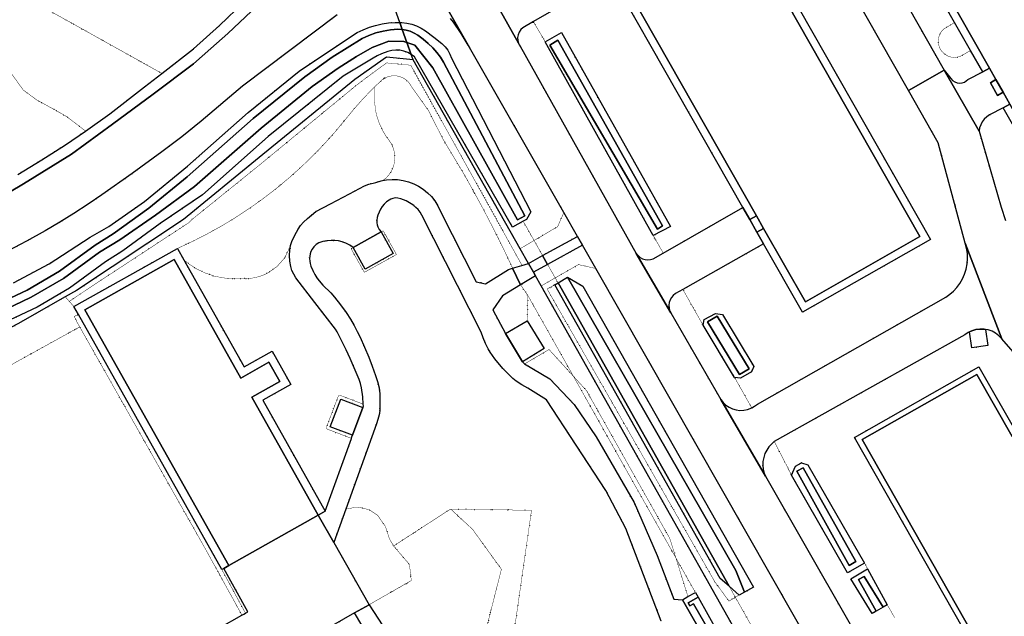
# Model space of a CAD drawing. Header units: millimetres. Extents: x 0 to 1134213, y -536989 to 313336.
# Tile 61 of 86: x 619881 to 741176, y -261346 to -187824. Entities that reach past the tile are written whole.
import ezdxf

# ---------------------------------------------------------------- set-up
doc = ezdxf.new("R2010")
doc.units = ezdxf.units.MM
doc.linetypes.add('DOT', pattern=[6.35, 0, -6.35])
for name, color, linetype in [('ondersteunendwaterdeel_oever_slootkant', 7, 'Continuous'), ('panden', 7, 'Continuous'), ('scheiding_muur', 7, 'Continuous'), ('terreindeelbegroeid', 7, 'DOT'), ('waterdeel', 4, 'Continuous'), ('wegdeel_opstelplaats', 7, 'Continuous'), ('wegdeel_rijbaan', 7, 'Continuous'), ('wegdeel_voetpad', 7, 'Continuous')]:
    doc.layers.add(name, color=color, linetype=linetype)
doc.layers.add('scheiding_hek', color=7, linetype='Continuous', true_color=0x8a193f)

msp = doc.modelspace()

# ---------------------------------------------------------------- linework, layer by layer
at = {"layer": 'ondersteunendwaterdeel_oever_slootkant'}
for points in [[(619130.7, -220251.6, 0), (623513.7, -217922.6, 0), (628557.7, -214642.6, 0), (630877.7, -213297.6, 0), (635235.7, -210241.6, 0), (640569.7, -205890.6, 0), (648020.7, -199263.6, 0), (654322.7, -194159.6, 0), (657671.7, -191892.6, 0), (661474.7, -189415.6, 0), (662202.7, -189060.6, 0), (662955.7, -188762.6, 0), (663728.7, -188523.6, 0), (664518.7, -188342.6, 0), (665319.7, -188223.6, 0), (666126.7, -188165.6, 0), (666708.7, -188168.6, 0), (667016.7, -189033.6, 0), (666463.7, -189011.6, 0), (665554.7, -189082.6, 0), (664654.7, -189230.6, 0), (663770.7, -189454.6, 0), (662909.7, -189753.6, 0), (662076.7, -190124.6, 0), (658359.7, -192457.6, 0), (654990.7, -194855.6, 0), (648644.7, -200016.6, 0), (640506.7, -207209.6, 0), (635801.7, -211066.6, 0), (631398.7, -214212.6, 0), (629163.7, -215598.6, 0), (624772.7, -218830.6, 0), (620783.7, -221150.6, 0), (613313.7, -224664.6, 0)], [(613837.7, -225584.6, 0), (621286.7, -222033.6, 0), (625265.7, -219699.6, 0), (629727.7, -216489.6, 0), (632211.7, -214933.6, 0), (636601.7, -211925.6, 0), (641427.7, -208388.6, 0), (649629.7, -201203.6, 0), (655922.7, -196044.6, 0), (659114.7, -193796.6, 0), (661382.7, -192360.6, 0), (663292.7, -191231.6, 0), (665344.7, -190456.6, 0), (667211.7, -190499.6, 0), (667584.7, -190622.6, 0), (668116.7, -192112.6, 0), (667681.7, -191871.6, 0), (667211.7, -191695.6, 0), (666720.7, -191592.6, 0), (666220.7, -191562.6, 0), (665720.7, -191608.6, 0), (665233.7, -191727.6, 0), (664469.7, -192020.6, 0), (663932.7, -192276.6, 0), (663413.7, -192566.6, 0), (659745.7, -194776.6, 0), (650487.7, -202237.6, 0), (642413.7, -209404.6, 0), (637188.7, -212954.6, 0), (632584.7, -216293.6, 0), (630460.7, -217646.6, 0), (626011.7, -220921.6, 0), (622023.7, -223241.6, 0), (614552.7, -226755.6, 0)]]:
    msp.add_polyline3d(points, dxfattribs=at)
for points in [[(681913.7, -212672.6, 0), (680599.7, -213402.6, 0), (668517.7, -192420.6, 0), (668116.7, -192112.6, 0), (667584.7, -190622.6, 0), (668566.7, -190946.6, 0), (670795.7, -193765.6, 0), (681201.7, -212486.6, 0), (682124.7, -212008.6, 0), (672099.7, -193069.6, 0), (671708.7, -192447.6, 0), (671269.7, -191859.6, 0), (670784.7, -191307.6, 0), (670200.7, -190744.6, 0), (669582.7, -190218.6, 0), (668931.7, -189733.6, 0), (668482.7, -189466.6, 0), (668003.7, -189257.6, 0), (667501.7, -189111.6, 0), (667016.7, -189033.6, 0), (666708.7, -188168.6, 0), (666936.7, -188169.6, 0), (667559.7, -188234.6, 0), (668171.7, -188371.6, 0), (668763.7, -188576.6, 0), (669328.7, -188848.6, 0), (669858.7, -189183.6, 0), (670888.7, -189960.6, 0), (671889.7, -190775.6, 0), (672279.7, -191160.6, 0), (672613.7, -191594.6, 0), (672883.7, -192071.6, 0), (673086.7, -192580.6, 0), (682860.7, -211493.6, 0), (682306.7, -212454.6, 0)], [(697934.7, -214437.6, 0), (684630.7, -190557.6, 0), (686613.7, -189422.6, 0), (700049.7, -213322.6, 0)], [(698446.7, -213618.6, 0), (699074.7, -213210.6, 0), (686191.7, -190357.6, 0), (685192.7, -190953.6, 0)], [(709188.7, -258375.6, 0), (708122.7, -255707.6, 0), (687371.7, -219553.6, 0), (689256.7, -220678.6, 0), (710290.7, -257747.6, 0)], [(707953.7, -231917.6, 0), (704070.7, -225477.6, 0), (704206.7, -224753.6, 0), (705578.7, -224014.6, 0), (706470.7, -224150.6, 0), (710315.7, -230565.6, 0), (710017.7, -231215.6, 0), (708683.7, -231979.6, 0)], [(705793.7, -224347.6, 0), (704613.7, -225046.6, 0), (708556.7, -231548.6, 0), (709735.7, -230849.6, 0)], [(723955.7, -254780.6, 0), (721864.7, -255978.6, 0), (714974.7, -243958.6, 0), (715442.7, -242852.6, 0), (716199.7, -242419.6, 0), (716978.7, -242691.6, 0)], [(722082.7, -255063.6, 0), (722875.7, -254609.6, 0), (716383.7, -243032.6, 0), (715597.7, -243457.6, 0)], [(726759.7, -259924.6, 0), (726232.7, -260226.6, 0), (723900.7, -256439.6, 0), (723205.7, -256813.6, 0), (725385.7, -260710.6, 0), (724884.7, -260997.6, 0), (722287.7, -256716.6, 0), (724322.7, -255504.6, 0)]]:
    msp.add_polyline3d(points, close=True, dxfattribs=at)
at = {"layer": 'panden'}
for points in [[(741874.7, -198230.6, 0), (741039.7, -196767.6, 0), (740150.7, -195203.6, 0), (739354.7, -193797.6, 0), (723063.7, -165142.6, 0), (722307.7, -163820.6, 0), (721418.7, -162256.6, 0), (720627.7, -160857.6, 0), (716280.7, -153218.6, 0), (730406.7, -145186.6, 0), (760298.7, -197774.6, 0), (746177.7, -205803.6, 0)], [(711530.7, -213547.6, 0), (710640.7, -211982.6, 0), (693603.7, -182009.6, 0), (692801.7, -180598.6, 0), (691912.7, -179033.6, 0), (691137.7, -177671.6, 0), (686775.7, -169996.6, 0), (700887.7, -161971.6, 0), (730779.7, -214559.6, 0), (716667.7, -222584.6, 0)], [(656654.7, -248897.6, 0), (645650.7, -255087.6, 0), (627923.7, -223562.6, 0), (638927.7, -217372.6, 0), (647141.7, -231980.6, 0), (650586.7, -230042.6, 0), (651911.7, -232397.6, 0), (648466.7, -234335.6, 0)], [(742128.7, -239189.6, 0), (742961.7, -240653.6, 0), (743850.7, -242217.6, 0), (744628.7, -243587.6, 0), (760948.7, -272299.6, 0), (761767.7, -273737.6, 0), (762656.7, -275302.6, 0), (763432.7, -276668.6, 0), (767677.7, -284135.6, 0), (753568.7, -292158.6, 0), (723675.7, -239570.6, 0), (737785.7, -231547.6, 0)]]:
    msp.add_polyline3d(points, close=True, dxfattribs=at)
at = {"layer": 'scheiding_hek'}
for p, q in [((666708.7, -188168.6), (665493.7, -184767.6)), ((667016.7, -189033.6), (666708.7, -188168.6)), ((667584.7, -190622.6), (667016.7, -189033.6)), ((668116.7, -192112.6), (667584.7, -190622.6)), ((668346.7, -192757.6), (668116.7, -192112.6)), ((681525.7, -216047.6), (668346.7, -192757.6)), ((682553.7, -217864.6), (681525.7, -216047.6)), ((683167.7, -218953.6), (682553.7, -217864.6)), ((683422.7, -219406.6), (683167.7, -218953.6)), ((684118.7, -220639.6), (683422.7, -219406.6))]:
    msp.add_line(p, q, dxfattribs=at)
for points in [[(668346.7, -192757.6, 0), (665051.7, -192437.6, 0), (661147.7, -195191.6, 0), (649385.7, -204788.6, 0), (640077.7, -212446.6, 0), (626881.7, -221197.6, 0), (625501.7, -221982.6, 0)], [(728420.7, -285263.6, 0), (722599.7, -288881.6, 0), (684118.7, -220639.6, 0)], [(625501.7, -221982.6, 0), (619658.7, -225307.6, 0), (611573.7, -229546.6, 0), (609800.7, -230321.6, 0)]]:
    msp.add_polyline3d(points, dxfattribs=at)
at = {"layer": 'scheiding_muur'}
msp.add_polyline3d([(705843.7, -263238.6, 0), (704665.7, -263914.6, 0), (704459.7, -263556.6, 0), (704888.7, -263309.6, 0), (702872.7, -259803.6, 0), (702444.7, -260052.6, 0), (702236.7, -259696.6, 0), (703446.7, -258988.6, 0)], close=True, dxfattribs=at)
at = {"layer": 'terreindeelbegroeid'}
for points in [[(705639.7, -154811.6, 0), (729363.7, -196564.6, 0), (733013.7, -202989.6, 0), (736370.7, -215362.6, 0), (736531.7, -215989.6, 0), (736621.7, -216630.6, 0), (736639.7, -217277.6, 0), (736586.7, -217922.6, 0), (736463.7, -218555.6, 0), (736268.7, -219175.6, 0), (736006.7, -219767.6, 0), (735681.7, -220327.6, 0), (735323.7, -220814.6, 0), (734917.7, -221262.6, 0), (734466.7, -221665.6, 0), (733976.7, -222019.6, 0), (710761.7, -235188.6, 0), (710418.7, -235456.6, 0), (710063.7, -235660.6, 0), (707953.7, -231917.6, 0), (708683.7, -231979.6, 0), (710017.7, -231215.6, 0), (710315.7, -230565.6, 0), (706470.7, -224150.6, 0), (705578.7, -224014.6, 0), (704206.7, -224753.6, 0), (704070.7, -225477.6, 0), (701577.7, -221070.6, 0), (711515.7, -215448.6, 0), (716309.7, -223883.6, 0), (732078.7, -214916.6, 0), (701244.7, -160673.6, 0)], [(722244.7, -165636.6, 0), (735058.7, -188176.6, 0), (733684.7, -188997.6, 0), (733419.7, -189293.6, 0), (733217.7, -189635.6, 0), (733088.7, -190011.6, 0), (733035.7, -190405.6, 0), (733061.7, -190801.6, 0), (733165.7, -191185.6, 0), (733343.7, -191540.6, 0), (733587.7, -191854.6, 0), (733889.7, -192112.6, 0), (734236.7, -192306.6, 0), (734614.7, -192428.6, 0), (735009.7, -192472.6, 0), (735405.7, -192437.6, 0), (735786.7, -192325.6, 0), (737018.7, -191624.6, 0), (738512.7, -194256.6, 0), (736700.7, -195211.6, 0), (736273.7, -195509.6, 0), (735975.7, -195603.6, 0), (735663.7, -195628.6, 0), (735354.7, -195585.6, 0), (735061.7, -195474.6, 0), (734801.7, -195302.6, 0), (734584.7, -195076.6, 0), (733753.7, -194042.6, 0), (719608.7, -169074.6, 0)], [(665493.7, -184767.6, 0), (666708.7, -188168.6, 0), (666126.7, -188165.6, 0), (665319.7, -188223.6, 0), (664518.7, -188342.6, 0), (663728.7, -188523.6, 0), (662955.7, -188762.6, 0), (662202.7, -189060.6, 0), (661474.7, -189415.6, 0), (657671.7, -191892.6, 0), (654322.7, -194159.6, 0), (648020.7, -199263.6, 0), (640569.7, -205890.6, 0), (635235.7, -210241.6, 0), (630877.7, -213297.6, 0), (628557.7, -214642.6, 0), (623513.7, -217922.6, 0), (619130.7, -220251.6, 0)], [(672960.7, -187673.6, 0), (673318.7, -188141.6, 0), (674247.7, -189535.6, 0), (675136.7, -190954.6, 0), (686911.7, -211593.6, 0), (686151.7, -213324.6, 0), (683248.7, -215033.6, 0), (681913.7, -212672.6, 0), (682306.7, -212454.6, 0), (682860.7, -211493.6, 0), (673086.7, -192580.6, 0), (672883.7, -192071.6, 0), (672613.7, -191594.6, 0), (672279.7, -191160.6, 0), (671889.7, -190775.6, 0), (670888.7, -189960.6, 0), (669858.7, -189183.6, 0), (669328.7, -188848.6, 0), (668763.7, -188576.6, 0), (668171.7, -188371.6, 0), (667559.7, -188234.6, 0), (666936.7, -188169.6, 0), (666708.7, -188168.6, 0), (665493.7, -184767.6, 0)], [(618386.7, -216334.6, 0), (620719.7, -215107.6, 0), (623024.7, -213825.6, 0), (624806.7, -212780.6, 0), (626565.7, -211697.6, 0), (628300.7, -210575.6, 0), (630010.7, -209416.6, 0), (633725.7, -206798.6, 0), (637403.7, -204128.6, 0), (639835.7, -202265.6, 0), (642221.7, -200343.6, 0), (647343.7, -196005.6, 0), (659006.7, -187210.6, 0)], [(614552.7, -226755.6, 0), (622023.7, -223241.6, 0), (626011.7, -220921.6, 0), (630460.7, -217646.6, 0), (632584.7, -216293.6, 0), (637188.7, -212954.6, 0), (642413.7, -209404.6, 0), (650487.7, -202237.6, 0), (659745.7, -194776.6, 0), (663413.7, -192566.6, 0), (663932.7, -192276.6, 0), (664469.7, -192020.6, 0), (665233.7, -191727.6, 0), (665720.7, -191608.6, 0), (666220.7, -191562.6, 0), (666720.7, -191592.6, 0), (667211.7, -191695.6, 0), (667681.7, -191871.6, 0), (668116.7, -192112.6, 0), (668346.7, -192757.6, 0), (665051.7, -192437.6, 0), (661147.7, -195191.6, 0), (649385.7, -204788.6, 0), (640077.7, -212446.6, 0), (626881.7, -221197.6, 0), (625501.7, -221982.6, 0), (619658.7, -225307.6, 0)], [(618460.7, -193906.6, 0), (620304.7, -196472.6, 0), (621913.7, -197673.6, 0), (624389.7, -199035.6, 0), (625703.7, -199789.6, 0), (627994.7, -201549.6, 0), (625511.7, -203253.6, 0), (622592.7, -205096.6, 0), (619649.7, -206902.6, 0)], [(741312.7, -212580.6, 0), (740801.7, -210943.6, 0), (738063.7, -201564.6, 0), (738131.7, -201158.6, 0), (738265.7, -200768.6, 0), (738460.7, -200406.6, 0), (738712.7, -200080.6, 0), (739013.7, -199800.6, 0), (739363.7, -199568.6, 0), (741026.7, -198678.6, 0), (741187.7, -198960.6, 0)], [(680022.7, -268585.6, 0), (682929.7, -248282.6, 0), (672962.7, -248121.6, 0), (665941.7, -252677.6, 0), (665445.7, -251837.6, 0), (664941.7, -250282.6, 0), (663974.7, -248904.6, 0), (662915.7, -248198.6, 0), (661478.7, -247878.6, 0), (660048.7, -248135.6, 0), (663620.7, -238181.6, 0), (663884.7, -237497.6, 0), (664101.7, -236797.6, 0), (664195.7, -236354.6, 0), (664239.7, -235903.6, 0), (664260.7, -234917.6, 0), (664246.7, -233931.6, 0), (664215.7, -233552.6, 0), (664148.7, -233177.6, 0), (663954.7, -232422.6, 0), (663724.7, -231678.6, 0), (663318.7, -230539.6, 0), (662877.7, -229413.6, 0), (662356.7, -228182.6, 0), (661810.7, -226961.6, 0), (661461.7, -226236.6, 0), (661088.7, -225523.6, 0), (660615.7, -224709.6, 0), (660102.7, -223919.6, 0), (659401.7, -222945.6, 0), (658662.7, -222000.6, 0), (658204.7, -221483.6, 0), (657213.7, -220526.6, 0), (656760.7, -220012.6, 0), (656479.7, -219634.6, 0), (656235.7, -219232.6, 0), (655978.7, -218721.6, 0), (655761.7, -218192.6, 0), (655668.7, -217888.6, 0), (655611.7, -217576.6, 0), (655591.7, -217259.6, 0), (655607.7, -216968.6, 0), (655660.7, -216681.6, 0), (655749.7, -216403.6, 0), (655910.7, -216082.6, 0), (656129.7, -215796.6, 0), (656415.7, -215538.6, 0), (656742.7, -215333.6, 0), (656968.7, -215237.6, 0), (657205.7, -215172.6, 0), (657731.7, -215082.6, 0), (658262.7, -215024.6, 0), (658710.7, -215020.6, 0), (659155.7, -215075.6, 0), (659588.7, -215188.6, 0), (660075.7, -215374.6, 0), (660537.7, -215613.6, 0), (660969.7, -215904.6, 0), (660707.7, -216051.6, 0), (662192.7, -218698.6, 0), (662347.7, -218948.6, 0), (662599.7, -218813.6, 0), (666034.7, -216911.6, 0), (666286.7, -216753.6, 0), (666151.7, -216502.6, 0), (664656.7, -213836.6, 0), (664394.7, -213983.6, 0), (664183.7, -213686.6, 0), (664015.7, -213362.6, 0), (663925.7, -213120.6, 0), (663882.7, -212865.6, 0), (663877.7, -212538.6, 0), (663916.7, -212213.6, 0), (663998.7, -211897.6, 0), (664144.7, -211526.6, 0), (664330.7, -211172.6, 0), (664553.7, -210841.6, 0), (664800.7, -210550.6, 0), (665077.7, -210288.6, 0), (665382.7, -210059.6, 0), (665614.7, -209931.6, 0), (665863.7, -209842.6, 0), (666123.7, -209794.6, 0), (666482.7, -209798.6, 0), (666832.7, -209880.6, 0), (667489.7, -210155.6, 0), (668113.7, -210500.6, 0), (668418.7, -210714.6, 0), (668700.7, -210957.6, 0), (668956.7, -211228.6, 0), (669208.7, -211554.6, 0), (669430.7, -211900.6, 0), (676743.7, -226340.6, 0), (676994.7, -227032.6, 0), (677279.7, -227710.6, 0), (677597.7, -228374.6, 0), (677837.7, -228809.6, 0), (678109.7, -229224.6, 0), (678410.7, -229619.6, 0), (679416.7, -230798.6, 0), (680242.7, -231686.6, 0), (680622.7, -232040.6, 0), (681035.7, -232355.6, 0), (681735.7, -232810.6, 0), (682462.7, -233221.6, 0), (684776.7, -234682.6, 0), (692104.7, -245857.6, 0), (694566.7, -250532.6, 0), (698911.7, -261931.6, 0)], [(603796.7, -272422.6, 0), (601948.7, -252305.6, 0), (601775.7, -250413.6, 0), (600271.7, -234040.6, 0), (605971.7, -231994.6, 0), (609800.7, -230321.6, 0), (610923.7, -232013.6, 0), (614297.7, -232869.6, 0), (627273.7, -225680.6, 0), (642687.7, -252912.6, 0), (647256.7, -261195.6, 0), (647258.7, -261198.6, 0), (639012.7, -265903.6, 0)], [(727658.7, -261492.6, 0), (726759.7, -259924.6, 0), (724322.7, -255504.6, 0), (723955.7, -254780.6, 0), (716978.7, -242691.6, 0), (716199.7, -242419.6, 0), (715442.7, -242852.6, 0), (714974.7, -243958.6, 0), (712843.7, -239816.6, 0), (736299.7, -226645.6, 0), (736721.7, -226361.6, 0), (736883.7, -226286.6, 0), (737157.7, -228267.6, 0), (739138.7, -227993.6, 0), (738861.7, -225989.6, 0), (739181.7, -226049.6, 0), (739660.7, -226219.6, 0), (740107.7, -226460.6, 0), (740511.7, -226768.6, 0), (740872.7, -227145.6, 0), (742544.7, -229101.6, 0)], [(742751.7, -238870.6, 0), (738048.7, -230593.6, 0), (722722.7, -239308.6, 0), (753305.7, -293112.6, 0)], [(747455.7, -306475.6, 0), (711762.7, -244084.6, 0), (711609.7, -243706.6, 0), (711485.7, -243229.6, 0), (711431.7, -242740.6, 0), (711446.7, -242248.6, 0), (711531.7, -241763.6, 0), (711685.7, -241295.6, 0), (711903.7, -240854.6, 0), (712183.7, -240448.6, 0), (712517.7, -240086.6, 0), (712843.7, -239816.6, 0), (714974.7, -243958.6, 0), (721864.7, -255978.6, 0), (723955.7, -254780.6, 0), (724322.7, -255504.6, 0), (722287.7, -256716.6, 0), (724884.7, -260997.6, 0), (725385.7, -260710.6, 0), (726232.7, -260226.6, 0), (726759.7, -259924.6, 0), (727658.7, -261492.6, 0)]]:
    msp.add_polyline3d(points, dxfattribs=at)
for points in [[(651828.7, -174097.6, 0), (651005.7, -175704.6, 0), (647955.7, -180931.6, 0), (649393.7, -183076.6, 0), (647503.7, -185685.6, 0), (644513.7, -188533.6, 0), (641271.7, -191408.6, 0), (637398.7, -194447.6, 0), (617061.7, -183098.6, 0), (629427.7, -176207.6, 0), (630212.7, -175794.6, 0), (631020.7, -175429.6, 0), (631849.7, -175113.6, 0), (632695.7, -174848.6, 0), (634195.7, -174465.6, 0), (635711.7, -174152.6, 0), (637240.7, -173908.6, 0), (638778.7, -173735.6, 0), (640323.7, -173633.6, 0), (641870.7, -173601.6, 0), (643418.7, -173641.6, 0)], [(637398.7, -194447.6, 0), (635271.7, -196116.6, 0), (630982.7, -199420.6, 0), (628265.7, -201363.6, 0), (627994.7, -201549.6, 0), (625703.7, -199789.6, 0), (624389.7, -199035.6, 0), (621913.7, -197673.6, 0), (620304.7, -196472.6, 0), (618460.7, -193906.6, 0), (616717.7, -191041.6, 0), (613944.7, -188377.6, 0), (612217.7, -187100.6, 0), (611364.7, -186272.6, 0), (617061.7, -183098.6, 0)], [(708978.7, -210987.6, 0), (699160.7, -216586.6, 0), (697934.7, -214437.6, 0), (700049.7, -213322.6, 0), (686613.7, -189422.6, 0), (684630.7, -190557.6, 0), (683159.7, -188065.6, 0), (692779.7, -182487.6, 0)], [(684630.7, -190557.6, 0), (697934.7, -214437.6, 0), (699160.7, -216586.6, 0), (697929.7, -217280.6, 0), (697606.7, -217380.6, 0), (697270.7, -217413.6, 0), (696934.7, -217380.6, 0), (696611.7, -217281.6, 0), (696314.7, -217119.6, 0), (696055.7, -216903.6, 0), (695844.7, -216639.6, 0), (681522.7, -191068.6, 0), (681419.7, -190908.6, 0), (681337.7, -190736.6, 0), (681237.7, -190391.6, 0), (681216.7, -190034.6, 0), (681274.7, -189680.6, 0), (681407.7, -189348.6, 0), (681611.7, -189053.6, 0), (681874.7, -188810.6, 0), (683159.7, -188065.6, 0)], [(737018.7, -191624.6, 0), (735786.7, -192325.6, 0), (735405.7, -192437.6, 0), (735009.7, -192472.6, 0), (734614.7, -192428.6, 0), (734236.7, -192306.6, 0), (733889.7, -192112.6, 0), (733587.7, -191854.6, 0), (733343.7, -191540.6, 0), (733165.7, -191185.6, 0), (733061.7, -190801.6, 0), (733035.7, -190405.6, 0), (733088.7, -190011.6, 0), (733217.7, -189635.6, 0), (733419.7, -189293.6, 0), (733684.7, -188997.6, 0), (735058.7, -188176.6, 0)], [(668346.7, -192757.6, 0), (681525.7, -216047.6, 0), (682553.7, -217864.6, 0), (681759.7, -218098.6, 0), (668149.7, -193609.6, 0), (668076.7, -193437.6, 0), (665078.7, -193146.6, 0), (662148.7, -195293.6, 0), (661244.7, -196000.6, 0), (649493.7, -205671.6, 0), (641057.7, -212486.6, 0), (640694.7, -212853.6, 0), (629400.7, -220254.6, 0), (625991.7, -222537.6, 0), (625501.7, -221982.6, 0), (626881.7, -221197.6, 0), (640077.7, -212446.6, 0), (649385.7, -204788.6, 0), (661147.7, -195191.6, 0), (665051.7, -192437.6, 0)], [(681913.7, -212672.6, 0), (683248.7, -215033.6, 0), (681525.7, -216047.6, 0), (668346.7, -192757.6, 0), (668116.7, -192112.6, 0), (668517.7, -192420.6, 0), (680599.7, -213402.6, 0)], [(668149.7, -193609.6, 0), (681759.7, -218098.6, 0), (680609.7, -218437.6, 0), (679442.7, -215984.6, 0), (678232.7, -213553.6, 0), (676977.7, -211144.6, 0), (675679.7, -208758.6, 0), (674427.7, -206535.6, 0), (672078.7, -202651.6, 0), (670250.7, -199039.6, 0), (668168.7, -196106.6, 0), (667975.7, -195770.6, 0), (667731.7, -195469.6, 0), (667441.7, -195212.6, 0), (667111.7, -195004.6, 0), (666751.7, -194852.6, 0), (666372.7, -194760.6, 0), (665982.7, -194732.6, 0), (665593.7, -194766.6, 0), (665215.7, -194864.6, 0), (664858.7, -195021.6, 0), (664620.7, -195169.6, 0), (664400.7, -195344.6, 0), (663572.7, -196143.6, 0), (663256.7, -196448.6, 0), (662155.7, -197596.6, 0), (661100.7, -198786.6, 0), (658792.7, -201584.6, 0), (657434.7, -203103.6, 0), (656020.7, -204570.6, 0), (654553.7, -205984.6, 0), (653035.7, -207342.6, 0), (651467.7, -208644.6, 0), (649853.7, -209886.6, 0), (648193.7, -211068.6, 0), (646491.7, -212187.6, 0), (644748.7, -213243.6, 0), (642968.7, -214233.6, 0), (641152.7, -215157.6, 0), (639303.7, -216013.6, 0), (626561.7, -223181.6, 0), (625991.7, -222537.6, 0), (629400.7, -220254.6, 0), (640694.7, -212853.6, 0), (641057.7, -212486.6, 0), (649493.7, -205671.6, 0), (661244.7, -196000.6, 0), (662148.7, -195293.6, 0), (665078.7, -193146.6, 0), (668076.7, -193437.6, 0)], [(674427.7, -206535.6, 0), (675679.7, -208758.6, 0), (676977.7, -211144.6, 0), (678232.7, -213553.6, 0), (679442.7, -215984.6, 0), (680609.7, -218437.6, 0), (680092.7, -218598.6, 0), (677255.7, -220361.6, 0), (676119.7, -220123.6, 0), (671679.7, -211358.6, 0), (671383.7, -210744.6, 0), (671021.7, -210166.6, 0), (670600.7, -209631.6, 0), (670122.7, -209144.6, 0), (669595.7, -208712.6, 0), (669023.7, -208341.6, 0), (668415.7, -208034.6, 0), (667777.7, -207795.6, 0), (667117.7, -207627.6, 0), (666442.7, -207531.6, 0), (665760.7, -207510.6, 0), (665079.7, -207563.6, 0), (664575.7, -207658.6, 0), (665019.7, -207330.6, 0), (665404.7, -206897.6, 0), (665681.7, -206463.6, 0), (665856.7, -206086.6, 0), (666019.7, -205556.6, 0), (666086.7, -205122.6, 0), (666076.7, -204381.6, 0), (665934.7, -203728.6, 0), (665671.7, -203118.6, 0), (665326.7, -202601.6, 0), (665014.7, -202187.6, 0), (664606.7, -201513.6, 0), (664143.7, -200509.6, 0), (663890.7, -199743.6, 0), (663729.7, -199051.6, 0), (663572.7, -197780.6, 0), (663572.7, -196143.6, 0), (664400.7, -195344.6, 0), (664620.7, -195169.6, 0), (664858.7, -195021.6, 0), (665215.7, -194864.6, 0), (665593.7, -194766.6, 0), (665982.7, -194732.6, 0), (666372.7, -194760.6, 0), (666751.7, -194852.6, 0), (667111.7, -195004.6, 0), (667441.7, -195212.6, 0), (667731.7, -195469.6, 0), (667975.7, -195770.6, 0), (668168.7, -196106.6, 0), (670250.7, -199039.6, 0), (672078.7, -202651.6, 0)], [(664575.7, -207658.6, 0), (664409.7, -207690.6, 0), (663756.7, -207889.6, 0), (662906.7, -208111.6, 0), (662374.7, -208310.6, 0), (660518.7, -209283.6, 0), (658175.7, -210505.6, 0), (656375.7, -211479.6, 0), (655823.7, -211904.6, 0), (655315.7, -212328.6, 0), (654846.7, -212793.6, 0), (654476.7, -213191.6, 0), (654165.7, -213636.6, 0), (653762.7, -214375.6, 0), (653425.7, -215146.6, 0), (653259.7, -215669.6, 0), (652535.7, -217160.6, 0), (651561.7, -218267.6, 0), (650311.7, -219111.6, 0), (649612.7, -219406.6, 0), (648871.7, -219610.6, 0), (648329.7, -219695.6, 0), (647173.7, -219760.6, 0), (645940.7, -219731.6, 0), (644899.7, -219637.6, 0), (643845.7, -219419.6, 0), (642680.7, -219023.6, 0), (642230.7, -218801.6, 0), (641576.7, -218478.6, 0), (640771.7, -217956.6, 0), (640090.7, -217412.6, 0), (639303.7, -216013.6, 0), (641152.7, -215157.6, 0), (642968.7, -214233.6, 0), (644748.7, -213243.6, 0), (646491.7, -212187.6, 0), (648193.7, -211068.6, 0), (649853.7, -209886.6, 0), (651467.7, -208644.6, 0), (653035.7, -207342.6, 0), (654553.7, -205984.6, 0), (656020.7, -204570.6, 0), (657434.7, -203103.6, 0), (658792.7, -201584.6, 0), (661100.7, -198786.6, 0), (662155.7, -197596.6, 0), (663256.7, -196448.6, 0), (663572.7, -196143.6, 0), (663572.7, -197780.6, 0), (663729.7, -199051.6, 0), (663890.7, -199743.6, 0), (664143.7, -200509.6, 0), (664606.7, -201513.6, 0), (665014.7, -202187.6, 0), (665326.7, -202601.6, 0), (665671.7, -203118.6, 0), (665934.7, -203728.6, 0), (666076.7, -204381.6, 0), (666086.7, -205122.6, 0), (666019.7, -205556.6, 0), (665856.7, -206086.6, 0), (665681.7, -206463.6, 0), (665404.7, -206897.6, 0), (665019.7, -207330.6, 0)], [(688590.7, -214537.6, 0), (684304.7, -216899.6, 0), (683248.7, -215033.6, 0), (686151.7, -213324.6, 0), (686911.7, -211593.6, 0)], [(666034.7, -216911.6, 0), (662599.7, -218813.6, 0), (662347.7, -218948.6, 0), (662192.7, -218698.6, 0), (660707.7, -216051.6, 0), (660969.7, -215904.6, 0), (662454.7, -218551.6, 0), (665889.7, -216649.6, 0), (664394.7, -213983.6, 0), (664656.7, -213836.6, 0), (666151.7, -216502.6, 0), (666286.7, -216753.6, 0)], [(653915.7, -219638.6, 0), (656228.7, -222673.6, 0), (658775.7, -225954.6, 0), (658997.7, -226309.6, 0), (660114.7, -228507.6, 0), (660608.7, -229578.6, 0), (661686.7, -232156.6, 0), (661860.7, -232669.6, 0), (661974.7, -233198.6, 0), (662134.7, -234310.6, 0), (662212.7, -235208.6, 0), (659379.7, -234127.6, 0), (659302.7, -234114.6, 0), (659226.7, -234131.6, 0), (659163.7, -234177.6, 0), (659121.7, -234243.6, 0), (657677.7, -238029.6, 0), (657664.7, -238106.6, 0), (657681.7, -238182.6, 0), (657727.7, -238245.6, 0), (657793.7, -238287.6, 0), (660737.7, -239413.6, 0), (657526.7, -248407.6, 0), (649825.7, -234718.6, 0), (653273.7, -232778.6, 0), (650968.7, -228680.6, 0), (647520.7, -230620.6, 0), (640090.7, -217412.6, 0), (640771.7, -217956.6, 0), (641576.7, -218478.6, 0), (642230.7, -218801.6, 0), (642680.7, -219023.6, 0), (643845.7, -219419.6, 0), (644899.7, -219637.6, 0), (645940.7, -219731.6, 0), (647173.7, -219760.6, 0), (648329.7, -219695.6, 0), (648871.7, -219610.6, 0), (649612.7, -219406.6, 0), (650311.7, -219111.6, 0), (651561.7, -218267.6, 0), (652535.7, -217160.6, 0), (653259.7, -215669.6, 0), (653164.7, -216209.6, 0), (653125.7, -216886.6, 0), (653161.7, -217564.6, 0), (653271.7, -218233.6, 0), (653417.7, -218731.6, 0), (653633.7, -219202.6, 0)], [(684304.7, -216899.6, 0), (682553.7, -217864.6, 0), (681525.7, -216047.6, 0), (683248.7, -215033.6, 0)], [(690842.7, -218484.6, 0), (688711.7, -218001.6, 0), (685852.7, -219643.6, 0), (684916.7, -217984.6, 0), (689201.7, -215608.6, 0)], [(685852.7, -219643.6, 0), (684118.7, -220639.6, 0), (683422.7, -219406.6, 0), (683167.7, -218953.6, 0), (684916.7, -217984.6, 0)], [(690842.7, -218484.6, 0), (727812.7, -283286.6, 0), (724443.7, -285380.6, 0), (724532.7, -283363.6, 0), (724185.7, -281409.6, 0), (715169.7, -266012.6, 0), (713303.7, -263537.6, 0), (711253.7, -264688.6, 0), (708043.7, -258997.6, 0), (708500.7, -258719.6, 0), (709188.7, -258375.6, 0), (710290.7, -257747.6, 0), (689256.7, -220678.6, 0), (687371.7, -219553.6, 0), (686198.7, -220257.6, 0), (685852.7, -219643.6, 0), (688711.7, -218001.6, 0)], [(684118.7, -220639.6, 0), (722599.7, -288881.6, 0), (728420.7, -285263.6, 0), (745032.7, -314465.6, 0), (743335.7, -315525.6, 0), (727710.7, -288059.6, 0), (721882.7, -291681.6, 0), (705843.7, -263238.6, 0), (703446.7, -258988.6, 0), (703124.7, -258417.6, 0), (700713.7, -254141.6, 0), (699968.7, -251751.6, 0), (689700.7, -233526.6, 0), (688098.7, -231769.6, 0), (682484.7, -221814.6, 0), (681593.7, -220506.6, 0), (683422.7, -219406.6, 0)], [(682484.7, -221814.6, 0), (682402.7, -224915.6, 0), (679738.7, -226498.6, 0), (678148.7, -223594.6, 0), (679368.7, -221844.6, 0), (681593.7, -220506.6, 0)], [(686198.7, -220257.6, 0), (685784.7, -220505.6, 0), (684852.7, -221012.6, 0), (705506.7, -257078.6, 0), (707256.7, -259476.6, 0), (708043.7, -258997.6, 0), (711253.7, -264688.6, 0), (710349.7, -265196.6, 0), (721949.7, -286722.6, 0), (723565.7, -287332.6, 0), (724378.7, -286869.6, 0), (724443.7, -285380.6, 0), (727812.7, -283286.6, 0), (728812.7, -285039.6, 0), (728420.7, -285263.6, 0), (722599.7, -288881.6, 0), (684118.7, -220639.6, 0), (685852.7, -219643.6, 0)], [(707276.7, -257637.6, 0), (708043.7, -258997.6, 0), (707256.7, -259476.6, 0), (705506.7, -257078.6, 0), (684852.7, -221012.6, 0), (685784.7, -220505.6, 0), (706182.7, -256669.6, 0)], [(688098.7, -231769.6, 0), (685089.7, -228470.6, 0), (682086.7, -230230.6, 0), (681814.7, -229972.6, 0), (684480.7, -228347.6, 0), (682402.7, -224915.6, 0), (682484.7, -221814.6, 0)], [(704070.7, -225477.6, 0), (707953.7, -231917.6, 0), (710063.7, -235660.6, 0), (709542.7, -235858.6, 0), (709082.7, -235947.6, 0), (708613.7, -235963.6, 0), (708148.7, -235905.6, 0), (707698.7, -235776.6, 0), (707273.7, -235578.6, 0), (706884.7, -235316.6, 0), (706541.7, -234997.6, 0), (706253.7, -234627.6, 0), (700086.7, -223957.6, 0), (699948.7, -223650.6, 0), (699870.7, -223323.6, 0), (699855.7, -222988.6, 0), (699903.7, -222655.6, 0), (700014.7, -222338.6, 0), (700182.7, -222047.6, 0), (700402.7, -221793.6, 0), (700666.7, -221585.6, 0), (701577.7, -221070.6, 0)], [(625991.7, -222537.6, 0), (626561.7, -223181.6, 0), (627110.7, -224157.6, 0), (626579.7, -224399.6, 0), (626897.7, -224914.6, 0), (626853.7, -224938.6, 0), (627273.7, -225680.6, 0), (614297.7, -232869.6, 0), (610923.7, -232013.6, 0), (609800.7, -230321.6, 0), (611573.7, -229546.6, 0), (619658.7, -225307.6, 0), (625501.7, -221982.6, 0)], [(644778.7, -255577.6, 0), (647692.7, -260950.6, 0), (647475.7, -261074.6, 0), (647258.7, -261198.6, 0), (647256.7, -261195.6, 0), (642687.7, -252912.6, 0), (627273.7, -225680.6, 0), (626853.7, -224938.6, 0), (626897.7, -224914.6, 0), (626579.7, -224399.6, 0), (627110.7, -224157.6, 0)], [(688098.7, -231769.6, 0), (700713.7, -254141.6, 0), (702204.7, -258923.6, 0), (701516.7, -259300.6, 0), (700481.7, -259252.6, 0), (698417.7, -253856.6, 0), (695561.7, -247334.6, 0), (690910.7, -239228.6, 0), (688195.7, -235243.6, 0), (685177.7, -232073.6, 0), (682086.7, -230230.6, 0), (685089.7, -228470.6, 0)], [(700713.7, -254141.6, 0), (688098.7, -231769.6, 0), (689700.7, -233526.6, 0), (699968.7, -251751.6, 0)], [(659379.7, -234127.6, 0), (662212.7, -235208.6, 0), (662231.7, -235429.6, 0), (662160.7, -235616.6, 0), (659424.7, -234572.6, 0), (658122.7, -237985.6, 0), (660875.7, -239038.6, 0), (660804.7, -239225.6, 0), (660737.7, -239413.6, 0), (657793.7, -238287.6, 0), (657727.7, -238245.6, 0), (657681.7, -238182.6, 0), (657664.7, -238106.6, 0), (657677.7, -238029.6, 0), (659121.7, -234243.6, 0), (659163.7, -234177.6, 0), (659226.7, -234131.6, 0), (659302.7, -234114.6, 0)], [(665941.7, -252677.6, 0), (667895.7, -254953.6, 0), (668122.7, -256940.6, 0), (662915.7, -259921.6, 0), (658566.7, -252264.6, 0), (660048.7, -248135.6, 0), (661478.7, -247878.6, 0), (662915.7, -248198.6, 0), (663974.7, -248904.6, 0), (664941.7, -250282.6, 0), (665445.7, -251837.6, 0)], [(676630.7, -265762.6, 0), (670986.7, -272707.6, 0), (666759.7, -265785.6, 0), (662915.7, -259921.6, 0), (668122.7, -256940.6, 0), (667895.7, -254953.6, 0), (665941.7, -252677.6, 0), (672962.7, -248121.6, 0), (675662.7, -250619.6, 0), (679225.7, -255545.6, 0)], [(680022.7, -268585.6, 0), (670986.7, -272707.6, 0), (676630.7, -265762.6, 0), (679225.7, -255545.6, 0), (675662.7, -250619.6, 0), (672962.7, -248121.6, 0), (682929.7, -248282.6, 0)], [(703124.7, -258417.6, 0), (702204.7, -258923.6, 0), (700713.7, -254141.6, 0)], [(647983.7, -260784.6, 0), (647692.7, -260950.6, 0), (644778.7, -255577.6, 0), (645034.7, -255433.6, 0)], [(708500.7, -258719.6, 0), (708043.7, -258997.6, 0), (707276.7, -257637.6, 0)], [(673088.7, -281025.6, 0), (669009.7, -283320.6, 0), (666306.7, -283235.6, 0), (657881.7, -269463.6, 0), (658107.7, -269328.6, 0), (658191.7, -269276.6, 0), (658167.7, -269234.6, 0), (657250.7, -267590.6, 0), (657176.7, -267630.6, 0), (655478.7, -268547.6, 0), (653566.7, -265273.6, 0), (661143.7, -260935.6, 0)]]:
    msp.add_polyline3d(points, close=True, dxfattribs=at)
at = {"layer": 'waterdeel'}
msp.add_polyline3d([(613313.7, -224664.6, 0), (620783.7, -221150.6, 0), (624772.7, -218830.6, 0), (629163.7, -215598.6, 0), (631398.7, -214212.6, 0), (635801.7, -211066.6, 0), (640506.7, -207209.6, 0), (648644.7, -200016.6, 0), (654990.7, -194855.6, 0), (658359.7, -192457.6, 0), (662076.7, -190124.6, 0), (662909.7, -189753.6, 0), (663770.7, -189454.6, 0), (664654.7, -189230.6, 0), (665554.7, -189082.6, 0), (666463.7, -189011.6, 0), (667016.7, -189033.6, 0), (667584.7, -190622.6, 0), (667211.7, -190499.6, 0), (665344.7, -190456.6, 0), (663292.7, -191231.6, 0), (661382.7, -192360.6, 0), (659114.7, -193796.6, 0), (655922.7, -196044.6, 0), (649629.7, -201203.6, 0), (641427.7, -208388.6, 0), (636601.7, -211925.6, 0), (632211.7, -214933.6, 0), (629727.7, -216489.6, 0), (625265.7, -219699.6, 0), (621286.7, -222033.6, 0), (613837.7, -225584.6, 0)], dxfattribs=at)
for points in [[(667584.7, -190622.6, 0), (667016.7, -189033.6, 0), (667501.7, -189111.6, 0), (668003.7, -189257.6, 0), (668482.7, -189466.6, 0), (668931.7, -189733.6, 0), (669582.7, -190218.6, 0), (670200.7, -190744.6, 0), (670784.7, -191307.6, 0), (671269.7, -191859.6, 0), (671708.7, -192447.6, 0), (672099.7, -193069.6, 0), (682124.7, -212008.6, 0), (681201.7, -212486.6, 0), (670795.7, -193765.6, 0), (668566.7, -190946.6, 0)], [(698446.7, -213618.6, 0), (685192.7, -190953.6, 0), (686191.7, -190357.6, 0), (699074.7, -213210.6, 0)], [(707276.7, -257637.6, 0), (706182.7, -256669.6, 0), (685784.7, -220505.6, 0), (686198.7, -220257.6, 0)], [(709188.7, -258375.6, 0), (708500.7, -258719.6, 0), (707276.7, -257637.6, 0), (686198.7, -220257.6, 0), (687371.7, -219553.6, 0), (708122.7, -255707.6, 0)], [(705793.7, -224347.6, 0), (709735.7, -230849.6, 0), (708556.7, -231548.6, 0), (704613.7, -225046.6, 0)], [(722082.7, -255063.6, 0), (715597.7, -243457.6, 0), (716383.7, -243032.6, 0), (722875.7, -254609.6, 0)], [(726232.7, -260226.6, 0), (725385.7, -260710.6, 0), (723205.7, -256813.6, 0), (723900.7, -256439.6, 0)]]:
    msp.add_polyline3d(points, close=True, dxfattribs=at)
at = {"layer": 'wegdeel_opstelplaats'}
msp.add_polyline3d([(738861.7, -225989.6, 0), (739138.7, -227993.6, 0), (737157.7, -228267.6, 0), (736883.7, -226286.6, 0), (737181.7, -226147.6, 0), (737669.7, -226005.6, 0), (738173.7, -225941.6, 0), (738681.7, -225956.6, 0)], close=True, dxfattribs=at)
at = {"layer": 'wegdeel_rijbaan'}
for points in [[(715347.7, -161720.6, 0), (719608.7, -169074.6, 0), (733753.7, -194042.6, 0), (729363.7, -196564.6, 0), (705639.7, -154811.6, 0), (705361.7, -154410.6, 0), (705020.7, -154041.6, 0), (704641.7, -153733.6, 0), (704215.7, -153475.6, 0), (703747.7, -153277.6, 0), (703462.7, -153195.6, 0), (702970.7, -153108.6, 0), (702479.7, -153091.6, 0), (701995.7, -153142.6, 0), (701518.7, -153261.6, 0), (701120.7, -153412.6, 0), (710749.7, -147880.6, 0), (710551.7, -148023.6, 0), (710206.7, -148368.6, 0), (709919.7, -148763.6, 0), (709699.7, -149199.6, 0), (709551.7, -149665.6, 0), (709479.7, -150147.6, 0), (711442.7, -154785.6, 0)], [(671676.7, -173682.6, 0), (677377.7, -183635.6, 0), (681337.7, -190736.6, 0), (681419.7, -190908.6, 0), (681522.7, -191068.6, 0), (695844.7, -216639.6, 0), (700086.7, -223957.6, 0), (706253.7, -234627.6, 0), (711762.7, -244084.6, 0), (747455.7, -306475.6, 0), (754595.7, -319550.6, 0), (773023.7, -351943.6, 0), (768187.7, -354480.6, 0), (745379.7, -314248.6, 0), (728812.7, -285039.6, 0), (727812.7, -283286.6, 0), (690842.7, -218484.6, 0), (689201.7, -215608.6, 0), (688590.7, -214537.6, 0), (686911.7, -211593.6, 0), (675136.7, -190954.6, 0), (659714.7, -163956.6, 0), (663328.7, -159106.6, 0)], [(740872.7, -227145.6, 0), (740511.7, -226768.6, 0), (740107.7, -226460.6, 0), (739660.7, -226219.6, 0), (739181.7, -226049.6, 0), (738861.7, -225989.6, 0), (738681.7, -225956.6, 0), (738173.7, -225941.6, 0), (737669.7, -226005.6, 0), (737181.7, -226147.6, 0), (736883.7, -226286.6, 0), (736721.7, -226361.6, 0), (736299.7, -226645.6, 0), (712843.7, -239816.6, 0), (712517.7, -240086.6, 0), (712183.7, -240448.6, 0), (711903.7, -240854.6, 0), (711685.7, -241295.6, 0), (711531.7, -241763.6, 0), (711446.7, -242248.6, 0), (711431.7, -242740.6, 0), (711485.7, -243229.6, 0), (711609.7, -243706.6, 0), (711762.7, -244084.6, 0), (706253.7, -234627.6, 0), (706541.7, -234997.6, 0), (706884.7, -235316.6, 0), (707273.7, -235578.6, 0), (707698.7, -235776.6, 0), (708148.7, -235905.6, 0), (708613.7, -235963.6, 0), (709082.7, -235947.6, 0), (709542.7, -235858.6, 0), (710063.7, -235660.6, 0), (710418.7, -235456.6, 0), (710761.7, -235188.6, 0), (733976.7, -222019.6, 0), (734466.7, -221665.6, 0), (734917.7, -221262.6, 0), (735323.7, -220814.6, 0), (735681.7, -220327.6, 0), (736006.7, -219767.6, 0), (736268.7, -219175.6, 0), (736463.7, -218555.6, 0), (736586.7, -217922.6, 0), (736639.7, -217277.6, 0), (736621.7, -216630.6, 0), (736531.7, -215989.6, 0), (736370.7, -215362.6, 0)]]:
    msp.add_polyline3d(points, close=True, dxfattribs=at)
for points in [[(659714.7, -163956.6, 0), (675136.7, -190954.6, 0), (674247.7, -189535.6, 0), (673318.7, -188141.6, 0), (672960.7, -187673.6, 0)], [(618624.7, -209077.6, 0), (620343.7, -208053.6, 0), (626251.7, -204375.6, 0), (631299.7, -200713.6, 0), (636311.7, -197003.6, 0), (641287.7, -193245.6, 0), (643412.7, -191386.6, 0), (645522.7, -189508.6, 0), (650623.7, -184690.6, 0)], [(659006.7, -187210.6, 0), (647343.7, -196005.6, 0), (642221.7, -200343.6, 0), (639835.7, -202265.6, 0), (637403.7, -204128.6, 0), (633725.7, -206798.6, 0), (630010.7, -209416.6, 0), (628300.7, -210575.6, 0), (626565.7, -211697.6, 0), (624806.7, -212780.6, 0), (623024.7, -213825.6, 0), (620719.7, -215107.6, 0), (618386.7, -216334.6, 0)], [(742544.7, -229101.6, 0), (740872.7, -227145.6, 0), (736370.7, -215362.6, 0), (733013.7, -202989.6, 0), (729363.7, -196564.6, 0), (733753.7, -194042.6, 0), (738063.7, -201564.6, 0), (740801.7, -210943.6, 0), (741312.7, -212580.6, 0)], [(639012.7, -265903.6, 0), (647258.7, -261198.6, 0), (647475.7, -261074.6, 0), (647692.7, -260950.6, 0), (647983.7, -260784.6, 0), (645034.7, -255433.6, 0), (645650.7, -255087.6, 0), (656654.7, -248897.6, 0), (658566.7, -252264.6, 0), (662915.7, -259921.6, 0), (661143.7, -260935.6, 0), (653566.7, -265273.6, 0)]]:
    msp.add_polyline3d(points, dxfattribs=at)
at = {"layer": 'wegdeel_voetpad'}
for points in [[(741026.7, -198678.6, 0), (741874.7, -198230.6, 0), (746177.7, -205803.6, 0), (760298.7, -197774.6, 0), (730406.7, -145186.6, 0), (716280.7, -153218.6, 0), (720627.7, -160857.6, 0), (719419.7, -161530.6, 0), (714593.7, -153065.6, 0), (715874.7, -152336.6, 0), (730770.7, -143866.6, 0), (761619.7, -198137.6, 0), (745825.7, -207118.6, 0), (741187.7, -198960.6, 0)], [(711515.7, -215448.6, 0), (710701.7, -214017.6, 0), (711530.7, -213547.6, 0), (716667.7, -222584.6, 0), (730779.7, -214559.6, 0), (700887.7, -161971.6, 0), (686775.7, -169996.6, 0), (691137.7, -177671.6, 0), (689921.7, -178356.6, 0), (685059.7, -169876.6, 0), (701244.7, -160673.6, 0), (732078.7, -214916.6, 0), (716309.7, -223883.6, 0)], [(739354.7, -193797.6, 0), (738512.7, -194256.6, 0), (737018.7, -191624.6, 0), (735058.7, -188176.6, 0), (722244.7, -165636.6, 0), (723063.7, -165142.6, 0)], [(710640.7, -211982.6, 0), (709812.7, -212453.6, 0), (708978.7, -210987.6, 0), (692779.7, -182487.6, 0), (693603.7, -182009.6, 0)], [(740150.7, -195203.6, 0), (739467.7, -195591.6, 0), (740356.7, -197156.6, 0), (741039.7, -196767.6, 0), (741874.7, -198230.6, 0), (741026.7, -198678.6, 0), (739363.7, -199568.6, 0), (739013.7, -199800.6, 0), (738712.7, -200080.6, 0), (738460.7, -200406.6, 0), (738265.7, -200768.6, 0), (738131.7, -201158.6, 0), (738063.7, -201564.6, 0), (733753.7, -194042.6, 0), (734584.7, -195076.6, 0), (734801.7, -195302.6, 0), (735061.7, -195474.6, 0), (735354.7, -195585.6, 0), (735663.7, -195628.6, 0), (735975.7, -195603.6, 0), (736273.7, -195509.6, 0), (736700.7, -195211.6, 0), (738512.7, -194256.6, 0), (739354.7, -193797.6, 0)], [(741039.7, -196767.6, 0), (740356.7, -197156.6, 0), (739467.7, -195591.6, 0), (740150.7, -195203.6, 0)], [(709812.7, -212453.6, 0), (710701.7, -214017.6, 0), (711515.7, -215448.6, 0), (701577.7, -221070.6, 0), (700666.7, -221585.6, 0), (700402.7, -221793.6, 0), (700182.7, -222047.6, 0), (700014.7, -222338.6, 0), (699903.7, -222655.6, 0), (699855.7, -222988.6, 0), (699870.7, -223323.6, 0), (699948.7, -223650.6, 0), (700086.7, -223957.6, 0), (695844.7, -216639.6, 0), (696055.7, -216903.6, 0), (696314.7, -217119.6, 0), (696611.7, -217281.6, 0), (696934.7, -217380.6, 0), (697270.7, -217413.6, 0), (697606.7, -217380.6, 0), (697929.7, -217280.6, 0), (699160.7, -216586.6, 0), (708978.7, -210987.6, 0)], [(711530.7, -213547.6, 0), (710701.7, -214017.6, 0), (709812.7, -212453.6, 0), (710640.7, -211982.6, 0)], [(665889.7, -216649.6, 0), (662454.7, -218551.6, 0), (660969.7, -215904.6, 0), (664394.7, -213983.6, 0)], [(689201.7, -215608.6, 0), (684916.7, -217984.6, 0), (684304.7, -216899.6, 0), (688590.7, -214537.6, 0)], [(640090.7, -217412.6, 0), (647520.7, -230620.6, 0), (650968.7, -228680.6, 0), (653273.7, -232778.6, 0), (649825.7, -234718.6, 0), (657526.7, -248407.6, 0), (656654.7, -248897.6, 0), (648466.7, -234335.6, 0), (651911.7, -232397.6, 0), (650586.7, -230042.6, 0), (647141.7, -231980.6, 0), (638927.7, -217372.6, 0), (627923.7, -223562.6, 0), (645650.7, -255087.6, 0), (645034.7, -255433.6, 0), (644778.7, -255577.6, 0), (627110.7, -224157.6, 0), (626561.7, -223181.6, 0), (639303.7, -216013.6, 0)], [(684916.7, -217984.6, 0), (683167.7, -218953.6, 0), (682553.7, -217864.6, 0), (684304.7, -216899.6, 0)], [(683167.7, -218953.6, 0), (683422.7, -219406.6, 0), (681593.7, -220506.6, 0), (680609.7, -218437.6, 0), (681759.7, -218098.6, 0), (682553.7, -217864.6, 0)], [(684480.7, -228347.6, 0), (681814.7, -229972.6, 0), (679738.7, -226498.6, 0), (682402.7, -224915.6, 0)], [(742751.7, -238870.6, 0), (742128.7, -239189.6, 0), (737785.7, -231547.6, 0), (723675.7, -239570.6, 0), (753568.7, -292158.6, 0), (767677.7, -284135.6, 0), (763432.7, -276668.6, 0), (764050.7, -276340.6, 0), (768631.7, -284398.6, 0), (753305.7, -293112.6, 0), (722722.7, -239308.6, 0), (738048.7, -230593.6, 0)], [(662160.7, -235616.6, 0), (660875.7, -239038.6, 0), (658122.7, -237985.6, 0), (659424.7, -234572.6, 0)], [(703446.7, -258988.6, 0), (702236.7, -259696.6, 0), (702444.7, -260052.6, 0), (702872.7, -259803.6, 0), (704888.7, -263309.6, 0), (704459.7, -263556.6, 0), (704665.7, -263914.6, 0), (705843.7, -263238.6, 0), (706053.7, -263880.6, 0), (704611.7, -264706.6, 0), (701516.7, -259300.6, 0), (702204.7, -258923.6, 0), (703124.7, -258417.6, 0)]]:
    msp.add_polyline3d(points, close=True, dxfattribs=at)
for points in [[(692779.7, -182487.6, 0), (683159.7, -188065.6, 0), (681874.7, -188810.6, 0), (681611.7, -189053.6, 0), (681407.7, -189348.6, 0), (681274.7, -189680.6, 0), (681216.7, -190034.6, 0), (681237.7, -190391.6, 0), (681337.7, -190736.6, 0), (677377.7, -183635.6, 0)], [(650623.7, -184690.6, 0), (645522.7, -189508.6, 0), (643412.7, -191386.6, 0), (641287.7, -193245.6, 0), (636311.7, -197003.6, 0), (631299.7, -200713.6, 0), (626251.7, -204375.6, 0), (620343.7, -208053.6, 0), (618624.7, -209077.6, 0)], [(619649.7, -206902.6, 0), (622592.7, -205096.6, 0), (625511.7, -203253.6, 0), (627994.7, -201549.6, 0), (628265.7, -201363.6, 0), (630982.7, -199420.6, 0), (635271.7, -196116.6, 0), (637398.7, -194447.6, 0), (641271.7, -191408.6, 0), (644513.7, -188533.6, 0), (647503.7, -185685.6, 0)], [(698911.7, -261931.6, 0), (694566.7, -250532.6, 0), (692104.7, -245857.6, 0), (684776.7, -234682.6, 0), (682462.7, -233221.6, 0), (681735.7, -232810.6, 0), (681035.7, -232355.6, 0), (680622.7, -232040.6, 0), (680242.7, -231686.6, 0), (679416.7, -230798.6, 0), (678410.7, -229619.6, 0), (678109.7, -229224.6, 0), (677837.7, -228809.6, 0), (677597.7, -228374.6, 0), (677279.7, -227710.6, 0), (676994.7, -227032.6, 0), (676743.7, -226340.6, 0), (669430.7, -211900.6, 0), (669208.7, -211554.6, 0), (668956.7, -211228.6, 0), (668700.7, -210957.6, 0), (668418.7, -210714.6, 0), (668113.7, -210500.6, 0), (667489.7, -210155.6, 0), (666832.7, -209880.6, 0), (666482.7, -209798.6, 0), (666123.7, -209794.6, 0), (665863.7, -209842.6, 0), (665614.7, -209931.6, 0), (665382.7, -210059.6, 0), (665077.7, -210288.6, 0), (664800.7, -210550.6, 0), (664553.7, -210841.6, 0), (664330.7, -211172.6, 0), (664144.7, -211526.6, 0), (663998.7, -211897.6, 0), (663916.7, -212213.6, 0), (663877.7, -212538.6, 0), (663882.7, -212865.6, 0), (663925.7, -213120.6, 0), (664015.7, -213362.6, 0), (664183.7, -213686.6, 0), (664394.7, -213983.6, 0), (660969.7, -215904.6, 0), (660537.7, -215613.6, 0), (660075.7, -215374.6, 0), (659588.7, -215188.6, 0), (659155.7, -215075.6, 0), (658710.7, -215020.6, 0), (658262.7, -215024.6, 0), (657731.7, -215082.6, 0), (657205.7, -215172.6, 0), (656968.7, -215237.6, 0), (656742.7, -215333.6, 0), (656415.7, -215538.6, 0), (656129.7, -215796.6, 0), (655910.7, -216082.6, 0), (655749.7, -216403.6, 0), (655660.7, -216681.6, 0), (655607.7, -216968.6, 0), (655591.7, -217259.6, 0), (655611.7, -217576.6, 0), (655668.7, -217888.6, 0), (655761.7, -218192.6, 0), (655978.7, -218721.6, 0), (656235.7, -219232.6, 0), (656479.7, -219634.6, 0), (656760.7, -220012.6, 0), (657213.7, -220526.6, 0), (658204.7, -221483.6, 0), (658662.7, -222000.6, 0), (659401.7, -222945.6, 0), (660102.7, -223919.6, 0), (660615.7, -224709.6, 0), (661088.7, -225523.6, 0), (661461.7, -226236.6, 0), (661810.7, -226961.6, 0), (662356.7, -228182.6, 0), (662877.7, -229413.6, 0), (663318.7, -230539.6, 0), (663724.7, -231678.6, 0), (663954.7, -232422.6, 0), (664148.7, -233177.6, 0), (664215.7, -233552.6, 0), (664246.7, -233931.6, 0), (664260.7, -234917.6, 0), (664239.7, -235903.6, 0), (664195.7, -236354.6, 0), (664101.7, -236797.6, 0), (663884.7, -237497.6, 0), (663620.7, -238181.6, 0), (660048.7, -248135.6, 0), (658566.7, -252264.6, 0), (656654.7, -248897.6, 0), (657526.7, -248407.6, 0), (660737.7, -239413.6, 0), (660804.7, -239225.6, 0), (660875.7, -239038.6, 0), (662160.7, -235616.6, 0), (662231.7, -235429.6, 0), (662212.7, -235208.6, 0), (662134.7, -234310.6, 0), (661974.7, -233198.6, 0), (661860.7, -232669.6, 0), (661686.7, -232156.6, 0), (660608.7, -229578.6, 0), (660114.7, -228507.6, 0), (658997.7, -226309.6, 0), (658775.7, -225954.6, 0), (656228.7, -222673.6, 0), (653915.7, -219638.6, 0), (653633.7, -219202.6, 0), (653417.7, -218731.6, 0), (653271.7, -218233.6, 0), (653161.7, -217564.6, 0), (653125.7, -216886.6, 0), (653164.7, -216209.6, 0), (653259.7, -215669.6, 0), (653425.7, -215146.6, 0), (653762.7, -214375.6, 0), (654165.7, -213636.6, 0), (654476.7, -213191.6, 0), (654846.7, -212793.6, 0), (655315.7, -212328.6, 0), (655823.7, -211904.6, 0), (656375.7, -211479.6, 0), (658175.7, -210505.6, 0), (660518.7, -209283.6, 0), (662374.7, -208310.6, 0), (662906.7, -208111.6, 0), (663756.7, -207889.6, 0), (664409.7, -207690.6, 0), (664575.7, -207658.6, 0), (665079.7, -207563.6, 0), (665760.7, -207510.6, 0), (666442.7, -207531.6, 0), (667117.7, -207627.6, 0), (667777.7, -207795.6, 0), (668415.7, -208034.6, 0), (669023.7, -208341.6, 0), (669595.7, -208712.6, 0), (670122.7, -209144.6, 0), (670600.7, -209631.6, 0), (671021.7, -210166.6, 0), (671383.7, -210744.6, 0), (671679.7, -211358.6, 0), (676119.7, -220123.6, 0), (677255.7, -220361.6, 0), (680092.7, -218598.6, 0), (680609.7, -218437.6, 0), (681593.7, -220506.6, 0), (679368.7, -221844.6, 0), (678148.7, -223594.6, 0), (679738.7, -226498.6, 0), (681814.7, -229972.6, 0), (682086.7, -230230.6, 0), (685177.7, -232073.6, 0), (688195.7, -235243.6, 0), (690910.7, -239228.6, 0), (695561.7, -247334.6, 0), (698417.7, -253856.6, 0), (700481.7, -259252.6, 0), (701516.7, -259300.6, 0), (704611.7, -264706.6, 0)], [(673088.7, -281025.6, 0), (661143.7, -260935.6, 0), (662915.7, -259921.6, 0), (666759.7, -265785.6, 0)]]:
    msp.add_polyline3d(points, dxfattribs=at)

doc.saveas('drawing.dxf')
